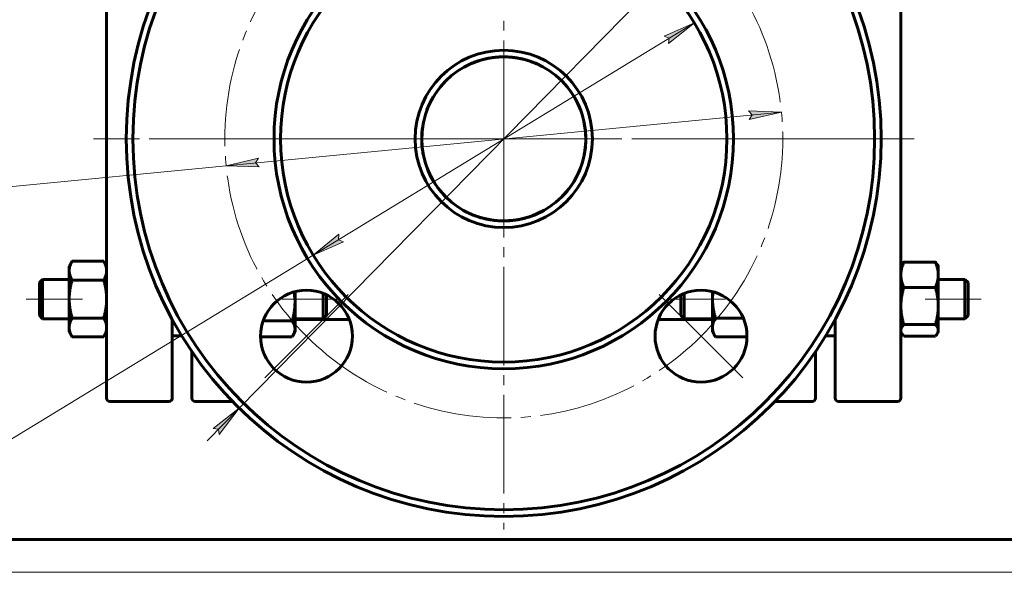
# Model space of a CAD drawing. Header units: millimetres. Extents: x 0 to 420, y 0 to 297.
# Tile 2 of 5: x 76 to 226, y 0 to 84. Entities that reach past the tile are written whole.
import ezdxf

# ---------------------------------------------------------------- set-up
doc = ezdxf.new("R2010")
doc.units = ezdxf.units.MM
for name, pattern in [('K5LT_AXLED', [19.5, 15, -1.5, 1.5, -1.5]), ('K5LT_BASIC', [0]), ('K5LT_THIN', [0])]:
    doc.linetypes.add(name, pattern=pattern)
doc.layers.add('Системный слой', color=7, linetype='Continuous')
doc.layers.add('Системный слой (1)', color=7, linetype='Continuous', true_color=0x6c6c6c)
doc.styles.add('KDIMTEXTSTYLE', font='GOST_AU.SHX', dxfattribs={"width": 0.96, "oblique": 15, "height": 5})
doc.styles.add('KTEXTSTYLE', font='GOST_AU.SHX', dxfattribs={"width": 0.96, "height": 5})
doc.dimstyles.new('KDIMSTYLE (1.00)', dxfattribs={"dimtxt": 5, "dimasz": 1, "dimexe": 2, "dimexo": 0, "dimgap": 1, "dimtad": 1, "dimtxsty": 'KDIMTEXTSTYLE', "dimsah": 1, "dimcen": 0, "dimdle": 1, "dimadec": 0, "dimazin": 0, "dimtfac": 0.667, "dimtmove": 0, "dimatfit": 3, "dimfxl": 1, "dimtvp": 1, "dimtolj": 1, "dimtzin": 0, "dimarcsym": 0})

# ---------------------------------------------------------------- blocks, each defined once
blk = doc.blocks.new('U26')
at = {"layer": 'Системный слой (1)', "linetype": 'K5LT_BASIC', "lineweight": 60}
for p, q in [((118.44, 38.52), (126.7, 38.52)), ((173.77, 38.52), (182.04, 38.52))]:
    blk.add_line(p, q, dxfattribs=at)
blk = doc.blocks.new('U27')
at = {"layer": 'Системный слой (1)', "linetype": 'K5LT_BASIC', "lineweight": 60}
for p, q in [((99.74, 105.52), (99.74, 93.52)), ((99.74, 38.52), (99.74, 26.52))]:
    blk.add_line(p, q, dxfattribs=at)
blk = doc.blocks.new('U35')
at = {"layer": 'Системный слой (1)', "linetype": 'K5LT_BASIC', "lineweight": 60}
for p, q in [((182.07, 42.36), (182.04, 41.99)), ((182.1, 42.73), (182.07, 42.36)), ((182.04, 41.99), (182.04, 41.62))]:
    blk.add_line(p, q, dxfattribs=at)
blk = doc.blocks.new('U36')
at = {"layer": 'Системный слой (1)', "linetype": 'K5LT_BASIC', "lineweight": 60}
for p, q in [((210.74, 36.86), (210.75, 36.7)), ((210.75, 36.7), (210.8, 36.54)), ((210.8, 36.54), (210.88, 36.38)), ((210.88, 36.38), (210.96, 36.25)), ((210.96, 36.25), (211.06, 36.12)), ((211.06, 36.12), (211.18, 35.99))]:
    blk.add_line(p, q, dxfattribs=at)
blk = doc.blocks.new('U37')
at = {"layer": 'Системный слой (1)', "linetype": 'K5LT_BASIC', "lineweight": 60}
for p, q in [((215.99, 35.99), (216.11, 36.12)), ((216.11, 36.12), (216.21, 36.25)), ((216.21, 36.25), (216.29, 36.38)), ((216.29, 36.38), (216.37, 36.54)), ((216.37, 36.54), (216.42, 36.7)), ((216.42, 36.7), (216.44, 36.86))]:
    blk.add_line(p, q, dxfattribs=at)
blk = doc.blocks.new('U38')
at = {"layer": 'Системный слой (1)', "linetype": 'K5LT_BASIC', "lineweight": 60}
for p, q in [((159.93, 73.91), (159.07, 74.86)), ((160.69, 72.86), (159.93, 73.91)), ((161.35, 71.74), (160.69, 72.86)), ((162.65, 67.39), (162.61, 67.78)), ((162.69, 67), (162.65, 67.39)), ((162.72, 66.61), (162.69, 67))]:
    blk.add_line(p, q, dxfattribs=at)
blk = doc.blocks.new('U39')
at = {"layer": 'Системный слой (1)', "linetype": 'K5LT_BASIC', "lineweight": 60}
for p, q in [((102.74, 98.42), (102.74, 105.52)), ((102.74, 26.52), (102.74, 33.62))]:
    blk.add_line(p, q, dxfattribs=at)
blk = doc.blocks.new('U40')
at = {"layer": 'Системный слой (1)', "linetype": 'K5LT_BASIC', "lineweight": 60}
for p, q in [((137.85, 64.34), (137.81, 64.72)), ((137.91, 63.96), (137.85, 64.34)), ((137.97, 63.59), (137.91, 63.96)), ((138.95, 60.64), (138.6, 61.45)), ((139.36, 59.86), (138.95, 60.64)), ((139.82, 59.12), (139.36, 59.86))]:
    blk.add_line(p, q, dxfattribs=at)
blk = doc.blocks.new('U41')
at = {"layer": 'Системный слой (1)', "linetype": 'K5LT_BASIC', "lineweight": 60}
for start, end in [(90, 118.9781), (134.966, 144.3673), (171.8957, 191.2175), (201.4734, 224.9006), (240.7143, 270)]:
    blk.add_arc((150.24, 66.02), 12.5, start, end, dxfattribs=at)
blk = doc.blocks.new('U42')
at = {"layer": 'Системный слой (1)', "linetype": 'K5LT_BASIC', "lineweight": 60}
for start, end in [(348.7827, 0), (326.4547, 338.5266), (315.0985, 326.4547), (270, 299.2853)]:
    blk.add_arc((150.24, 66.02), 12.5, start, end, dxfattribs=at)
blk = doc.blocks.new('U43')
at = {"layer": 'Системный слой (1)', "linetype": 'K5LT_BASIC', "lineweight": 60}
for start, end in [(66.3947, 89.9865), (61.0209, 66.3947), (35.6459, 45.0346), (0, 8.1044)]:
    blk.add_arc((150.24, 66.02), 12.5, start, end, dxfattribs=at)
blk = doc.blocks.new('U44')
at = {"layer": 'Системный слой (1)', "linetype": 'K5LT_BASIC', "lineweight": 60}
for p, q in [((139.78, 72.86), (140.54, 73.91)), ((140.54, 73.91), (141.4, 74.86)), ((139.12, 71.74), (139.78, 72.86)), ((137.82, 67.39), (137.86, 67.78)), ((137.75, 66.61), (137.78, 67)), ((137.78, 67), (137.82, 67.39))]:
    blk.add_line(p, q, dxfattribs=at)
blk = doc.blocks.new('U45')
at = {"layer": 'Системный слой (1)', "linetype": 'K5LT_BASIC', "lineweight": 60}
for p, q in [((139.47, 72.37), (138.94, 71.37)), ((140.08, 73.3), (139.47, 72.37)), ((138.94, 71.37), (138.54, 70.44)), ((138.51, 70.35), (138.5, 70.33)), ((138.52, 70.37), (138.51, 70.35)), ((138.54, 70.44), (138.52, 70.37)), ((138.01, 68.62), (137.79, 67.17)), ((137.79, 67.17), (137.74, 65.7)), ((137.74, 65.7), (137.86, 64.23)), ((139.11, 60.32), (139.51, 59.6)), ((139.51, 59.6), (139.52, 59.59)), ((139.52, 59.59), (139.52, 59.59)), ((139.52, 59.59), (139.52, 59.59)), ((139.52, 59.59), (139.52, 59.58)), ((139.52, 59.58), (139.52, 59.58)), ((139.52, 59.58), (139.52, 59.58)), ((139.52, 59.58), (139.53, 59.58)), ((139.53, 59.58), (139.53, 59.57)), ((139.53, 59.57), (139.54, 59.56)), ((139.54, 59.56), (139.54, 59.56)), ((139.54, 59.56), (139.54, 59.56)), ((139.54, 59.56), (139.54, 59.55)), ((139.54, 59.55), (139.55, 59.53)), ((139.55, 59.53), (139.58, 59.5)), ((139.58, 59.5), (139.62, 59.44)), ((139.62, 59.44), (139.7, 59.32)), ((139.7, 59.32), (139.86, 59.07)), ((139.86, 59.07), (140.2, 58.58)), ((140.2, 58.58), (140.94, 57.68)), ((140.94, 57.68), (141.5, 57.08)), ((144.07, 55.15), (144.11, 55.13)), ((144.11, 55.13), (144.12, 55.12)), ((144.12, 55.12), (144.13, 55.11)), ((144.13, 55.11), (144.15, 55.1)), ((144.15, 55.1), (144.16, 55.1)), ((144.16, 55.1), (144.21, 55.07)), ((144.21, 55.07), (144.24, 55.05)), ((144.24, 55.05), (144.32, 55.01)), ((144.32, 55.01), (144.48, 54.92)), ((144.48, 54.92), (144.81, 54.76)), ((144.81, 54.76), (145.47, 54.47)), ((145.47, 54.47), (146.85, 53.99)), ((146.85, 53.99), (148.89, 53.6)), ((148.89, 53.6), (149.97, 53.52))]:
    blk.add_line(p, q, dxfattribs=at)
blk = doc.blocks.new('U46')
at = {"layer": 'Системный слой (1)', "linetype": 'K5LT_BASIC', "lineweight": 60}
for p, q in [((200.74, 105.52), (200.74, 93.52)), ((200.74, 38.52), (200.74, 26.52))]:
    blk.add_line(p, q, dxfattribs=at)
blk = doc.blocks.new('U47')
at = {"layer": 'Системный слой (1)', "linetype": 'K5LT_BASIC', "lineweight": 60}
for p, q in [((197.74, 98.42), (197.74, 105.52)), ((197.74, 26.52), (197.74, 33.62))]:
    blk.add_line(p, q, dxfattribs=at)
blk = doc.blocks.new('U48')
at = {"layer": 'Системный слой (1)', "linetype": 'K5LT_BASIC', "lineweight": 60}
for p, q in [((118.04, 35.96), (118.09, 36.04)), ((118.09, 36.04), (118.14, 36.11)), ((118.14, 36.11), (118.31, 36.45)), ((118.31, 36.45), (118.4, 36.77)), ((118.4, 36.77), (118.44, 37.09)), ((117.99, 35.87), (118.04, 35.96))]:
    blk.add_line(p, q, dxfattribs=at)
blk = doc.blocks.new('U49')
at = {"layer": 'Системный слой (1)', "linetype": 'K5LT_BASIC', "lineweight": 60}
for p, q in [((118.38, 42.19), (118.3, 42.71)), ((118.42, 41.69), (118.38, 42.19)), ((118.44, 41.18), (118.42, 41.69))]:
    blk.add_line(p, q, dxfattribs=at)
blk = doc.blocks.new('U54')
at = {"layer": 'Системный слой (1)', "linetype": 'K5LT_BASIC', "lineweight": 60}
for p, q in [((158.92, 75.01), (159.08, 74.86)), ((159.08, 74.86), (159.23, 74.7)), ((159.23, 74.7), (159.38, 74.55))]:
    blk.add_line(p, q, dxfattribs=at)
blk = doc.blocks.new('U55')
at = {"layer": 'Системный слой (1)', "linetype": 'K5LT_BASIC', "lineweight": 60}
for p, q in [((160.39, 73.3), (161, 72.37)), ((161, 72.37), (161.53, 71.37)), ((161.53, 71.37), (161.96, 70.34)), ((161.96, 70.34), (161.96, 70.34)), ((161.96, 70.34), (161.97, 70.34)), ((161.97, 70.34), (161.97, 70.34)), ((161.97, 70.34), (161.97, 70.34)), ((161.97, 70.34), (161.97, 70.34)), ((161.97, 70.34), (161.97, 70.34)), ((161.97, 70.34), (161.97, 70.34)), ((161.97, 70.34), (161.97, 70.33)), ((161.97, 70.33), (161.97, 70.33)), ((161.97, 70.33), (161.97, 70.33)), ((161.97, 70.33), (161.97, 70.33)), ((162.46, 68.62), (162.68, 67.17)), ((162.68, 67.17), (162.73, 65.7)), ((162.73, 65.7), (162.61, 64.23)), ((161.36, 60.32), (160.94, 59.56)), ((160.94, 59.56), (160.18, 58.44)), ((159.3, 57.43), (158.97, 57.08)), ((160.18, 58.44), (159.3, 57.43)), ((154.48, 54.27), (152.4, 53.71)), ((156.4, 55.15), (154.48, 54.27)), ((152.4, 53.71), (150.24, 53.52))]:
    blk.add_line(p, q, dxfattribs=at)
blk = doc.blocks.new('U56')
at = {"layer": 'Системный слой (1)', "linetype": 'K5LT_BASIC', "lineweight": 60}
for p, q in [((162.62, 64.34), (162.66, 64.72)), ((162.5, 63.59), (162.56, 63.96)), ((162.56, 63.96), (162.62, 64.34)), ((161.11, 59.86), (161.52, 60.64)), ((161.52, 60.64), (161.87, 61.45)), ((160.65, 59.11), (161.11, 59.86))]:
    blk.add_line(p, q, dxfattribs=at)
blk = doc.blocks.new('U57')
at = {"layer": 'Системный слой (1)', "linetype": 'K5LT_BASIC', "lineweight": 60}
for p, q in [((141.55, 75.01), (141.4, 74.86)), ((141.25, 74.7), (141.1, 74.55)), ((141.4, 74.86), (141.25, 74.7))]:
    blk.add_line(p, q, dxfattribs=at)
blk = doc.blocks.new('U59')
at = {"layer": 'Системный слой (1)', "linetype": 'K5LT_AXLED', "lineweight": 18}
for q in [(150.24, 125.52), (90.74, 66.02), (209.74, 66.02), (150.24, 6.52)]:
    blk.add_line((150.24, 66.02), q, dxfattribs=at)
blk = doc.blocks.new('U60')
at = {"layer": 'Системный слой (1)', "linetype": 'K5LT_AXLED', "lineweight": 18}
for p, q in [((120.18, 96.07), (113.82, 102.44)), ((180.29, 96.07), (186.65, 102.44)), ((126.55, 89.71), (120.18, 96.07)), ((173.92, 89.71), (180.29, 96.07)), ((126.55, 42.33), (120.18, 35.97)), ((173.92, 42.33), (180.29, 35.97)), ((120.18, 35.97), (113.82, 29.6)), ((180.29, 35.97), (186.65, 29.6))]:
    blk.add_line(p, q, dxfattribs=at)
for start, end in [(45, 135), (135, 225), (315, 45), (225, 315)]:
    blk.add_arc((150.24, 66.02), 42.5, start, end, dxfattribs=at)
blk = doc.blocks.new('D3')
at = {"layer": 'Системный слой (1)'}
for points in [[(187.63, 68.97), (192.54, 70.11), (187.5, 70.28), (188.06, 69.67)], [(112.97, 61.76), (112.41, 62.37), (112.85, 63.07), (107.93, 61.93)]]:
    blk.add_hatch(color=256, dxfattribs=at).paths.add_polyline_path(points)
at = {"layer": 'Системный слой (1)', "linetype": 'K5LT_THIN', "lineweight": 18}
for p, q in [((192.54, 70.11), (107.93, 61.93)), ((188.06, 69.67), (187.5, 70.28)), ((187.5, 70.28), (192.54, 70.11)), ((192.54, 70.11), (187.63, 68.97)), ((187.63, 68.97), (188.06, 69.67)), ((107.93, 61.93), (112.85, 63.07)), ((112.85, 63.07), (112.41, 62.37)), ((107.93, 61.93), (74.39, 58.69)), ((112.97, 61.76), (107.93, 61.93)), ((112.41, 62.37), (112.97, 61.76)), ((74.39, 58.69), (59.31, 58.69))]:
    blk.add_line(p, q, dxfattribs=at)
blk.add_wipeout([(61.31, 59.69), (61.31, 67.07), (71.94, 67.07), (71.94, 59.69)]).dxf.layer = 'Системный слой (1)'
at = {"layer": 'Системный слой (1)', "char_height": 5, "attachment_point": 1, "style": 'KTEXTSTYLE'}
for s, insert in [('\\H5.0;\\W1.000;\\Q15;\\Q15;\\W0.960;∅', (61.31, 66.28)), ('\\H5.0;\\W1.000;\\Q15;\\Q15;\\W0.960;85', (64.61, 66.28))]:
    blk.add_mtext(s, dxfattribs=dict(at, insert=insert))
blk = doc.blocks.new('KDIMARROW_01')
at = {"layer": 'Системный слой'}
blk.add_hatch(color=0, dxfattribs=at).paths.add_polyline_path([(-5, -0.66), (0, 0), (-5, 0.66), (-4.5, 0)])
at = {"layer": 'Системный слой', "color": 0, "linetype": 'K5LT_THIN', "lineweight": 18}
for p, q in [((-4.5, 0), (-5, 0.66)), ((-5, 0.66), (0, 0)), ((0, 0), (-5, -0.66)), ((-5, -0.66), (-4.5, 0))]:
    blk.add_line(p, q, dxfattribs=at)
at = {"layer": 'Системный слой (1)', "color": 0, "linetype": 'K5LT_THIN', "lineweight": 18}
blk.add_line((323.52, 207.7), (322.52, 207.7), dxfattribs=at)
blk = doc.blocks.new('D4')
at = {"layer": 'Системный слой (1)'}
for points in [[(190.54, 107.03), (194.51, 110.14), (193.69, 110.24), (193.57, 111.06)], [(106.9, 20.98), (109.93, 25.01), (105.96, 21.9), (106.78, 21.8)]]:
    blk.add_hatch(color=256, dxfattribs=at).paths.add_polyline_path(points)
at = {"layer": 'Системный слой (1)', "linetype": 'K5LT_THIN', "lineweight": 18}
for p, q in [((190.54, 107.03), (197.24, 113.85)), ((197.24, 113.85), (213.37, 113.85)), ((190.54, 107.03), (195.45, 112.02)), ((193.57, 111.06), (190.54, 107.03)), ((193.69, 110.24), (193.57, 111.06)), ((190.54, 107.03), (194.51, 110.14)), ((194.51, 110.14), (193.69, 110.24)), ((109.93, 25.01), (190.54, 107.03)), ((109.93, 25.01), (105.03, 20.02)), ((109.93, 25.01), (105.96, 21.9)), ((106.9, 20.98), (109.93, 25.01)), ((105.96, 21.9), (106.78, 21.8)), ((106.78, 21.8), (106.9, 20.98))]:
    blk.add_line(p, q, dxfattribs=at)
blk.add_wipeout([(199.24, 114.85), (199.24, 122.23), (210.89, 122.23), (210.89, 114.85)]).dxf.layer = 'Системный слой (1)'
at = {"layer": 'Системный слой (1)', "char_height": 5, "attachment_point": 1, "style": 'KTEXTSTYLE'}
for s, insert in [('\\H5.0;\\W1.000;\\Q15;\\Q15;\\W0.960;∅', (199.24, 121.43)), ('\\H5.0;\\W1.000;\\Q15;\\Q15;\\W0.960;115', (202.54, 121.43))]:
    blk.add_mtext(s, dxfattribs=dict(at, insert=insert))
blk = doc.blocks.new('KDIMARROW_02')
at = {"layer": 'Системный слой'}
blk.add_hatch(color=0, dxfattribs=at).paths.add_polyline_path([(4.5, 0), (5, 0.66), (0, 0), (5, -0.66)])
at = {"layer": 'Системный слой', "color": 0, "linetype": 'K5LT_THIN', "lineweight": 18}
for p, q in [((5, 0.66), (0, 0)), ((0, 0), (5, -0.66)), ((0, 0), (7, 0)), ((4.5, 0), (5, 0.66)), ((5, -0.66), (4.5, 0))]:
    blk.add_line(p, q, dxfattribs=at)
at = {"layer": 'Системный слой (1)', "color": 0, "linetype": 'K5LT_THIN', "lineweight": 18}
blk.add_line((323.52, 207.7), (322.52, 207.7), dxfattribs=at)
blk = doc.blocks.new('D5')
at = {"layer": 'Системный слой (1)'}
for points in [[(175.34, 80.55), (179.27, 83.72), (174.66, 81.68), (175.42, 81.37)], [(121.2, 48.32), (125.82, 50.36), (125.05, 50.67), (125.13, 51.49)]]:
    blk.add_hatch(color=256, dxfattribs=at).paths.add_polyline_path(points)
at = {"layer": 'Системный слой (1)', "linetype": 'K5LT_THIN', "lineweight": 18}
for p, q in [((179.27, 83.72), (121.2, 48.32)), ((174.66, 81.68), (179.27, 83.72)), ((179.27, 83.72), (175.34, 80.55)), ((175.42, 81.37), (174.66, 81.68)), ((175.34, 80.55), (175.42, 81.37)), ((121.2, 48.32), (125.13, 51.49)), ((125.13, 51.49), (125.05, 50.67)), ((125.82, 50.36), (121.2, 48.32)), ((125.05, 50.67), (125.82, 50.36)), ((121.2, 48.32), (74.39, 19.79)), ((74.39, 19.79), (58.78, 19.79))]:
    blk.add_line(p, q, dxfattribs=at)
blk.add_wipeout([(60.78, 20.79), (60.78, 28.17), (71.92, 28.17), (71.92, 20.79)]).dxf.layer = 'Системный слой (1)'
at = {"layer": 'Системный слой (1)', "char_height": 5, "attachment_point": 1, "style": 'KTEXTSTYLE'}
for s, insert in [('\\H5.0;\\W1.000;\\Q15;\\Q15;\\W0.960;∅', (60.78, 27.37)), ('\\H5.0;\\W1.000;\\Q15;\\Q15;\\W0.960;68', (64.08, 27.37))]:
    blk.add_mtext(s, dxfattribs=dict(at, insert=insert))
blk = doc.blocks.new('U68')
at = {"linetype": 'K5LT_BASIC', "lineweight": 60}
blk.add_line((415, 5), (20, 5), dxfattribs=at)
at = {"linetype": 'K5LT_THIN', "lineweight": 18}
blk.add_line((420, 0), (0, 0), dxfattribs=at)

msp = doc.modelspace()

# ---------------------------------------------------------------- linework, layer by layer
at = {"layer": 'Системный слой (1)', "linetype": 'K5LT_BASIC', "lineweight": 60}
for p, q in [((89.736, 66.02), (89.736, 93.951)), ((210.736, 66.02), (210.736, 93.951)), ((89.736, 38.089), (89.736, 66.02)), ((210.736, 38.089), (210.736, 66.02)), ((84.036, 46.625), (84.482, 47.398)), ((84.036, 45.955), (84.036, 46.625)), ((84.482, 47.398), (89.289, 47.398)), ((89.736, 46.625), (89.289, 47.398)), ((210.736, 46.625), (210.878, 46.872)), ((211.182, 47.265), (215.989, 47.265)), ((216.436, 46.625), (216.293, 46.872)), ((216.436, 46.625), (216.436, 45.32)), ((84.036, 41.625), (84.036, 45.955)), ((216.436, 45.32), (216.436, 40.555)), ((79.486, 44.125), (79.986, 44.625)), ((79.486, 39.125), (79.486, 44.125)), ((79.986, 44.625), (84.036, 44.625)), ((79.986, 44.625), (79.986, 41.625)), ((84.482, 44.512), (89.289, 44.512)), ((216.436, 44.625), (220.486, 44.625)), ((220.486, 44.625), (220.486, 41.625)), ((220.986, 44.125), (220.486, 44.625)), ((220.986, 39.125), (220.986, 44.125)), ((118.436, 42.746), (118.436, 41.177)), ((122.736, 41.625), (122.736, 42.486)), ((123.236, 42.268), (123.236, 39.125)), ((177.236, 42.268), (177.236, 39.125)), ((177.736, 41.625), (177.736, 42.486)), ((182.036, 41.625), (182.036, 42.746)), ((211.182, 43.375), (215.989, 43.375)), ((79.986, 41.625), (79.986, 38.625)), ((84.036, 37.295), (84.036, 41.625)), ((118.436, 41.177), (118.436, 37.088)), ((122.736, 38.625), (122.736, 41.625)), ((177.736, 38.625), (177.736, 41.625)), ((182.036, 37.295), (182.036, 41.625)), ((216.436, 40.555), (216.436, 36.86)), ((220.486, 41.625), (220.486, 38.625)), ((79.486, 39.125), (79.986, 38.625)), ((123.236, 39.125), (122.736, 38.625)), ((177.236, 39.125), (177.736, 38.625)), ((220.986, 39.125), (220.486, 38.625)), ((79.986, 38.625), (84.036, 38.625)), ((84.482, 38.738), (89.289, 38.738)), ((89.736, 26.52), (89.736, 38.089)), ((113.584, 38.302), (117.989, 38.302)), ((118.436, 38.625), (122.736, 38.625)), ((177.736, 38.625), (182.036, 38.625)), ((182.482, 38.738), (186.716, 38.738)), ((210.736, 26.52), (210.736, 38.089)), ((211.182, 37.735), (215.989, 37.735)), ((216.436, 38.625), (220.486, 38.625)), ((84.036, 36.625), (84.036, 37.295)), ((84.036, 36.625), (84.482, 35.851)), ((89.736, 36.625), (89.289, 35.851)), ((99.736, 36.02), (101.182, 36.02)), ((118.436, 36.625), (118.141, 36.114)), ((118.436, 37.088), (118.436, 36.625)), ((182.036, 36.625), (182.036, 37.295)), ((182.036, 36.625), (182.482, 35.851)), ((199.289, 36.02), (200.736, 36.02)), ((210.736, 36.625), (210.878, 36.378)), ((216.436, 36.625), (216.293, 36.378)), ((216.436, 36.86), (216.436, 36.625)), ((84.482, 35.851), (89.289, 35.851)), ((113.184, 35.875), (117.989, 35.875)), ((182.482, 35.851), (187.287, 35.851)), ((211.182, 35.985), (215.989, 35.985)), ((90.236, 26.02), (99.236, 26.02)), ((108.929, 26.02), (103.236, 26.02)), ((197.236, 26.02), (191.542, 26.02)), ((201.236, 26.02), (210.236, 26.02))]:
    msp.add_line(p, q, dxfattribs=at)
at = {"layer": 'Системный слой (1)', "linetype": 'K5LT_AXLED', "lineweight": 18}
for p, q in [((114.236, 66.02), (87.736, 66.02)), ((187.736, 66.02), (112.736, 66.02)), ((212.736, 66.02), (186.236, 66.02)), ((86.036, 41.625), (77.486, 41.625)), ((125.236, 41.625), (116.436, 41.625)), ((184.036, 41.625), (175.236, 41.625)), ((222.986, 41.625), (214.436, 41.625))]:
    msp.add_line(p, q, dxfattribs=at)
at = {"layer": 'Системный слой (1)', "linetype": 'K5LT_BASIC', "lineweight": 60}
for centre, radius in [((150.236, 66.02), 56.5), ((150.236, 66.02), 35), ((150.236, 66.02), 34), ((150.236, 66.02), 13.5), ((150.236, 66.02), 12.5), ((120.183, 35.968), 7), ((180.288, 35.968), 7)]:
    msp.add_circle(centre, radius, dxfattribs=at)
for centre, radius, start, end in [((150.236, 66.02), 57.5, 0, 180), ((150.236, 66.02), 57.5, 180, 0), ((90.236, 26.52), 0.5, 180, 270), ((99.236, 26.52), 0.5, 270, 0), ((103.236, 26.52), 0.5, 180, 270), ((197.236, 26.52), 0.5, 270, 0), ((201.236, 26.52), 0.5, 180, 270), ((210.236, 26.52), 0.5, 270, 0)]:
    msp.add_arc(centre, radius, start, end, dxfattribs=at)
for points, knots in [([(145.234, 77.473), (145.526, 77.6), (145.825, 77.717), (146.433, 77.928), (146.743, 78.022), (147.087, 78.112), (147.117, 78.12), (147.196, 78.141), (147.245, 78.153), (147.334, 78.174), (147.373, 78.184), (147.443, 78.2), (147.475, 78.207), (147.531, 78.22), (147.556, 78.225), (147.6, 78.235), (147.62, 78.239), (147.656, 78.247), (147.671, 78.25), (147.7, 78.256), (147.712, 78.259), (147.735, 78.263), (147.745, 78.265), (147.762, 78.269), (147.77, 78.271), (147.784, 78.274), (147.791, 78.275), (147.802, 78.277), (147.807, 78.278), (147.817, 78.28), (147.822, 78.281), (147.831, 78.283), (147.834, 78.283), (147.844, 78.285), (147.851, 78.287), (147.87, 78.291), (147.883, 78.293), (147.921, 78.3), (147.946, 78.305), (148.022, 78.319), (148.073, 78.328), (148.223, 78.354), (148.324, 78.371), (148.626, 78.415), (148.828, 78.44), (149.309, 78.488), (149.591, 78.498), (149.904, 78.517), (149.937, 78.517), (149.97, 78.517)], [0, 0, 0, 0, 4.7448308, 4.7448308, 9.4896616, 9.4896616, 9.9439914, 9.9439914, 10.684838, 10.684838, 11.2731798, 11.2731798, 11.7404103, 11.7404103, 12.1114605, 12.1114605, 12.4061293, 12.4061293, 12.6401399, 12.6401399, 12.825979, 12.825979, 12.9735627, 12.9735627, 13.090766, 13.090766, 13.1838428, 13.1838428, 13.2577596, 13.2577596, 13.3316763, 13.3316763, 13.3852021, 13.3852021, 13.4820582, 13.4820582, 13.6706727, 13.6706727, 14.045353, 14.045353, 14.7896157, 14.7896157, 16.2679458, 16.2679458, 19.2042153, 19.2042153, 23.2537121, 23.2537121, 23.724154, 23.724154, 23.724154, 23.724154]), ([(150.099, 78.519), (150.014, 78.518), (149.928, 78.518), (149.623, 78.503), (149.403, 78.494), (148.879, 78.448), (148.576, 78.411), (147.976, 78.314), (147.679, 78.255), (147.092, 78.117), (146.802, 78.038), (146.475, 77.936), (146.434, 77.923), (146.33, 77.89), (146.267, 77.869), (146.151, 77.83), (146.098, 77.811), (146, 77.776), (145.955, 77.76), (145.871, 77.729), (145.833, 77.715), (145.757, 77.686), (145.719, 77.672), (145.678, 77.656), (145.675, 77.655), (145.673, 77.654)], [0, 0, 0, 0, 1.186263, 1.186263, 4.2401829, 4.2401829, 8.4803658, 8.4803658, 12.7205488, 12.7205488, 16.9607317, 16.9607317, 17.571399, 17.571399, 18.5104896, 18.5104896, 19.3113625, 19.3113625, 19.9943611, 19.9943611, 20.5768343, 20.5768343, 21.1593075, 21.1593075, 21.2009146, 21.2009146, 21.2009146, 21.2009146]), ([(155.24, 77.472), (155.18, 77.498), (155.12, 77.524), (154.749, 77.678), (154.431, 77.796), (153.784, 78.006), (153.455, 78.099), (153.079, 78.188), (153.037, 78.198), (152.932, 78.222), (152.868, 78.236), (152.774, 78.256), (152.745, 78.262), (152.701, 78.271), (152.688, 78.273), (152.668, 78.277), (152.661, 78.279), (152.649, 78.281), (152.642, 78.282), (152.63, 78.285), (152.624, 78.286), (152.608, 78.289), (152.597, 78.291), (152.564, 78.298), (152.542, 78.302), (152.477, 78.314), (152.433, 78.322), (152.302, 78.345), (152.215, 78.36), (151.953, 78.4), (151.777, 78.424), (151.257, 78.482), (150.91, 78.506), (150.454, 78.519), (150.346, 78.52), (150.238, 78.52)], [0, 0, 0, 0, 0.9694318, 0.9694318, 5.9694318, 5.9694318, 10.9694318, 10.9694318, 11.5987289, 11.5987289, 12.5477042, 12.5477042, 12.9871787, 12.9871787, 13.1907013, 13.1907013, 13.2849535, 13.2849535, 13.3792057, 13.3792057, 13.4632683, 13.4632683, 13.6262989, 13.6262989, 13.9498126, 13.9498126, 14.5917453, 14.5917453, 15.8756107, 15.8756107, 18.433152, 18.433152, 23.433152, 23.433152, 24.9858882, 24.9858882, 24.9858882, 24.9858882]), ([(150.263, 78.52), (150.296, 78.52), (150.329, 78.52), (150.45, 78.519), (150.539, 78.517), (150.795, 78.508), (150.962, 78.5), (151.463, 78.463), (151.796, 78.424), (152.456, 78.322), (152.783, 78.258), (153.427, 78.105), (153.745, 78.017), (154.094, 77.905), (154.13, 77.893), (154.212, 77.866), (154.259, 77.85), (154.342, 77.822), (154.379, 77.809), (154.446, 77.785), (154.476, 77.775), (154.529, 77.755), (154.552, 77.747), (154.595, 77.731), (154.613, 77.724), (154.647, 77.712), (154.662, 77.706), (154.689, 77.696), (154.701, 77.691), (154.723, 77.683), (154.733, 77.679), (154.75, 77.672), (154.758, 77.67), (154.771, 77.664), (154.778, 77.662), (154.789, 77.657), (154.794, 77.656), (154.803, 77.652), (154.808, 77.65), (154.817, 77.646), (154.82, 77.645), (154.83, 77.641), (154.837, 77.639), (154.856, 77.631), (154.868, 77.626), (154.906, 77.611), (154.93, 77.601), (154.998, 77.574), (155.04, 77.557), (155.082, 77.539)], [0.1264791, 0.1264791, 0.1264791, 0.1264791, 0.5785787, 0.5785787, 1.789553, 1.789553, 4.0850224, 4.0850224, 8.6759611, 8.6759611, 13.2759611, 13.2759611, 17.8759611, 17.8759611, 18.4060321, 18.4060321, 19.0942702, 19.0942702, 19.6452818, 19.6452818, 20.0864282, 20.0864282, 20.4396154, 20.4396154, 20.7223812, 20.7223812, 20.9487669, 20.9487669, 21.1300139, 21.1300139, 21.2751225, 21.2751225, 21.3912981, 21.3912981, 21.4843098, 21.4843098, 21.558776, 21.558776, 21.6332422, 21.6332422, 21.687166, 21.687166, 21.7847426, 21.7847426, 21.9747602, 21.9747602, 22.3522276, 22.3522276, 23, 23, 23, 23]), ([(150.048, 53.522), (149.758, 53.526), (149.469, 53.541), (148.893, 53.591), (148.606, 53.626), (148.304, 53.673), (148.285, 53.676), (148.204, 53.689), (148.14, 53.7), (148.046, 53.717), (148.015, 53.722), (147.969, 53.731), (147.954, 53.734), (147.932, 53.738), (147.924, 53.739), (147.913, 53.742), (147.91, 53.742), (147.902, 53.744), (147.899, 53.744), (147.893, 53.745), (147.891, 53.746), (147.885, 53.747), (147.881, 53.748), (147.87, 53.75), (147.863, 53.751), (147.841, 53.755), (147.827, 53.758), (147.785, 53.767), (147.756, 53.772), (147.673, 53.79), (147.617, 53.801), (147.453, 53.838), (147.344, 53.863), (147.022, 53.943), (146.81, 54.002), (146.345, 54.143), (146.093, 54.228), (145.845, 54.321)], [0, 0, 0, 0, 4.7390806, 4.7390806, 9.4781612, 9.4781612, 9.7811124, 9.7811124, 10.8403861, 10.8403861, 11.3587704, 11.3587704, 11.6124559, 11.6124559, 11.7366037, 11.7366037, 11.7973588, 11.7973588, 11.8581139, 11.8581139, 11.8957243, 11.8957243, 11.9593727, 11.9593727, 12.0808833, 12.0808833, 12.3210114, 12.3210114, 12.7954814, 12.7954814, 13.7328489, 13.7328489, 15.5844389, 15.5844389, 19.2413285, 19.2413285, 23.695403, 23.695403, 23.695403, 23.695403]), ([(150.411, 53.521), (150.717, 53.526), (151.023, 53.542), (151.637, 53.597), (151.945, 53.636), (152.279, 53.692), (152.309, 53.697), (152.391, 53.711), (152.443, 53.72), (152.514, 53.733), (152.532, 53.737), (152.556, 53.741), (152.563, 53.742), (152.575, 53.745), (152.582, 53.746), (152.594, 53.748), (152.6, 53.75), (152.616, 53.753), (152.627, 53.755), (152.66, 53.761), (152.682, 53.766), (152.747, 53.779), (152.791, 53.788), (152.921, 53.816), (153.007, 53.835), (153.264, 53.896), (153.434, 53.94), (153.898, 54.07), (154.189, 54.162), (154.569, 54.299), (154.662, 54.334), (154.755, 54.37)], [0.9409619, 0.9409619, 0.9409619, 0.9409619, 5.8473303, 5.8473303, 10.8473303, 10.8473303, 11.331453, 11.331453, 12.1902283, 12.1902283, 12.4904768, 12.4904768, 12.595451, 12.595451, 12.7004251, 12.7004251, 12.7940508, 12.7940508, 12.975628, 12.975628, 13.3359452, 13.3359452, 14.0565796, 14.0565796, 15.4921742, 15.4921742, 18.3520148, 18.3520148, 23.3520148, 23.3520148, 25, 25, 25, 25])]:
    msp.add_open_spline(points, degree=3, knots=knots, dxfattribs=at)
for points, weights in [([(84.482, 47.398), (84.036, 46.625), (84.036, 45.955)], [1, 1.0379548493, 1]), ([(89.736, 45.955), (89.736, 46.625), (89.289, 47.398)], [1, 1.0379548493, 1]), ([(211.182, 47.265), (210.736, 46.223), (210.736, 45.32)], [1, 1.0379548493, 1]), ([(210.878, 46.872), (210.986, 47.059), (211.182, 47.265)], [1.01860377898, 1.01631456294, 1]), ([(216.436, 45.32), (216.436, 46.223), (215.989, 47.265)], [1, 1.0379548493, 1]), ([(215.989, 47.265), (216.185, 47.059), (216.293, 46.872)], [1, 1.01631493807, 1.01860388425]), ([(84.036, 45.955), (84.036, 45.285), (84.482, 44.512)], [1, 1.0379548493, 1]), ([(89.289, 44.512), (89.736, 45.285), (89.736, 45.955)], [1, 1.0379548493, 1]), ([(210.736, 45.32), (210.736, 44.417), (211.182, 43.375)], [1, 1.0379548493, 1]), ([(215.989, 43.375), (216.436, 44.417), (216.436, 45.32)], [1, 1.0379548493, 1]), ([(84.482, 44.512), (84.036, 42.965), (84.036, 41.625)], [1, 1.0379548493, 1]), ([(89.736, 41.625), (89.736, 42.965), (89.289, 44.512)], [1, 1.0379548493, 1]), ([(211.182, 43.375), (210.736, 41.864), (210.736, 40.555)], [1, 1.0379548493, 1]), ([(216.436, 40.555), (216.436, 41.864), (215.989, 43.375)], [1, 1.0379548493, 1]), ([(84.036, 41.625), (84.036, 40.285), (84.482, 38.738)], [1, 1.0379548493, 1]), ([(89.289, 38.738), (89.736, 40.285), (89.736, 41.625)], [1, 1.0379548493, 1]), ([(117.989, 38.302), (118.436, 39.843), (118.436, 41.177)], [1, 1.0379548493, 1]), ([(182.036, 41.625), (182.036, 40.285), (182.482, 38.738)], [1, 1.0379548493, 1]), ([(210.736, 40.555), (210.736, 39.246), (211.182, 37.735)], [1, 1.0379548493, 1]), ([(215.989, 37.735), (216.436, 39.246), (216.436, 40.555)], [1, 1.0379548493, 1]), ([(84.482, 38.738), (84.036, 37.965), (84.036, 37.295)], [1, 1.0379548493, 1]), ([(89.736, 37.295), (89.736, 37.965), (89.289, 38.738)], [1, 1.0379548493, 1]), ([(118.436, 37.088), (118.436, 37.652), (117.989, 38.302)], [1, 1.0379548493, 1]), ([(182.482, 38.738), (182.036, 37.965), (182.036, 37.295)], [1, 1.0379548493, 1]), ([(211.182, 37.735), (210.736, 37.266), (210.736, 36.86)], [1, 1.0379548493, 1]), ([(216.436, 36.86), (216.436, 37.266), (215.989, 37.735)], [1, 1.0379548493, 1]), ([(84.036, 37.295), (84.036, 36.625), (84.482, 35.851)], [1, 1.0379548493, 1]), ([(89.289, 35.851), (89.736, 36.625), (89.736, 37.295)], [1, 1.0379548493, 1]), ([(182.036, 37.295), (182.036, 36.625), (182.482, 35.851)], [1, 1.0379548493, 1])]:
    msp.add_rational_spline(points, weights, degree=2, dxfattribs=at)

# ---------------------------------------------------------------- block references
at = {"layer": 'Системный слой (1)'}
for name in ['U59', 'U60', 'U27', 'U39', 'U47', 'U46', 'U41', 'U43', 'U57', 'U54', 'U44', 'U38', 'U45', 'U55', 'U42', 'U40', 'U56', 'U49', 'U35', 'U26', 'U48', 'U36', 'U37']:
    msp.add_blockref(name, (0, 0), dxfattribs=at)

# ---------------------------------------------------------------- next in the draw order: dimensions: what is measured, and where the dimension line sits
dim = msp.add_diameter_dim_2p(p1=(192.539, 70.107), p2=(107.932, 61.933), dimstyle='KDIMSTYLE (1.00)', override={"dimtih": 1, "dimtoh": 1, "dimpost": '\\H5.0;\\W0.960;\\Q15;<>', "dimblk1": 'KDIMARROW_01', "dimblk2": 'KDIMARROW_01', "dimtol": 1, "dimtp": 0, "dimtm": 0, "dimtdec": 5, "dimtmove": 1, "dimatfit": 2, "dimtolj": 1}, dxfattribs=at)
dim.commit()
dim.dimension.update_dxf_attribs({"geometry": 'D3', "text_midpoint": (72.386, 58.692), "dimtype": 163})

# ---------------------------------------------------------------- next in the draw order: dimensions: what is measured, and where the dimension line sits
dim = msp.add_diameter_dim_2p(p1=(109.932, 25.009), p2=(190.539, 107.031), dimstyle='KDIMSTYLE (1.00)', override={"dimtih": 1, "dimtoh": 1, "dimpost": '\\H5.0;\\W0.960;\\Q15;<>', "dimblk1": 'KDIMARROW_02', "dimblk2": 'KDIMARROW_02', "dimtol": 1, "dimtp": 0, "dimtm": 0, "dimtdec": 5, "dimtmove": 1, "dimatfit": 2, "dimtolj": 1}, dxfattribs=at)
dim.commit()
dim.dimension.update_dxf_attribs({"geometry": 'D4', "text_midpoint": (199.236, 113.846), "dimtype": 163})

# ---------------------------------------------------------------- next in the draw order: dimensions: what is measured, and where the dimension line sits
dim = msp.add_diameter_dim_2p(p1=(179.267, 83.717), p2=(121.204, 48.324), dimstyle='KDIMSTYLE (1.00)', override={"dimtih": 1, "dimtoh": 1, "dimpost": '\\H5.0;\\W0.960;\\Q15;<>', "dimblk1": 'KDIMARROW_01', "dimblk2": 'KDIMARROW_01', "dimtol": 1, "dimtp": 0, "dimtm": 0, "dimtdec": 5, "dimtmove": 1, "dimatfit": 2, "dimtolj": 1}, dxfattribs=at)
dim.commit()
dim.dimension.update_dxf_attribs({"geometry": 'D5', "text_midpoint": (72.386, 19.785), "dimtype": 163})

# ---------------------------------------------------------------- next in the draw order: block references
msp.add_blockref('U68', (0, 0))

doc.saveas('drawing.dxf')
